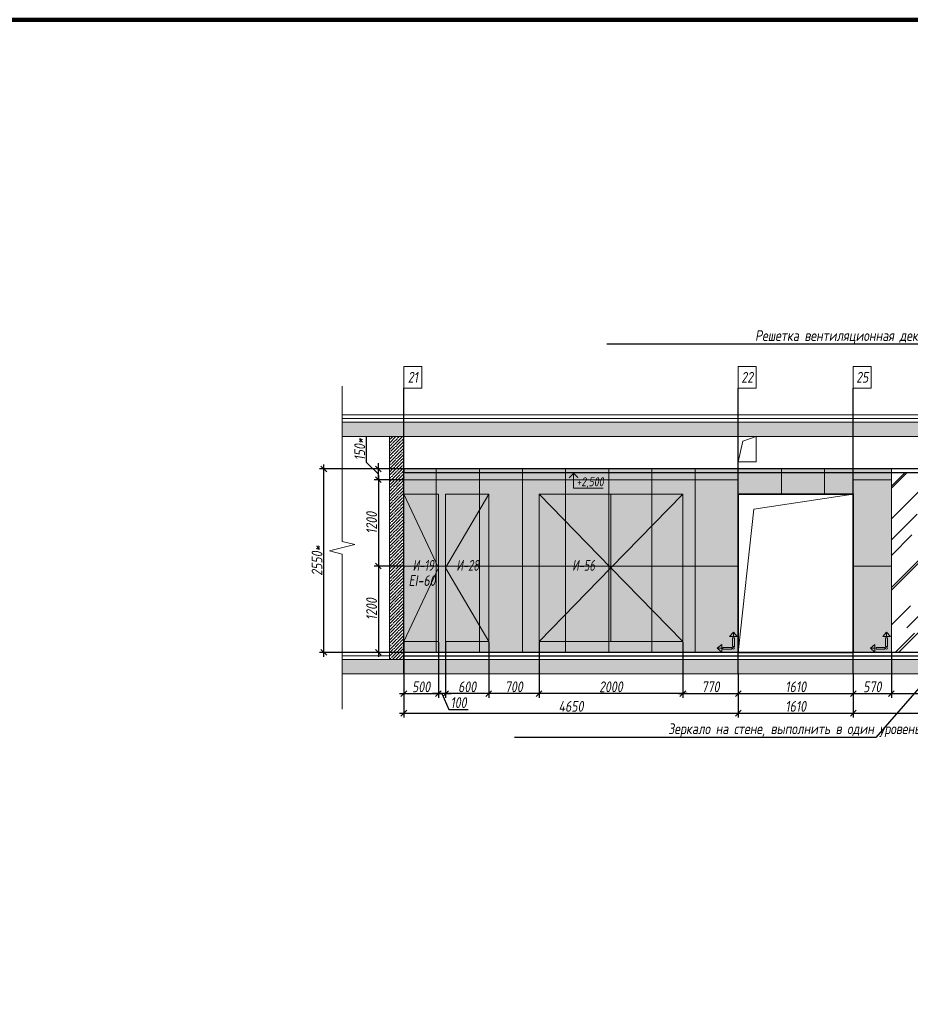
# Model space of a CAD drawing. Header units: millimetres. Extents: x -84210938 to 7466299, y -86687 to 22081.
# Tile 252 of 256: x 150163 to 162550, y 3671 to 17359. Entities that reach past the tile are written whole.
import ezdxf
from ezdxf import colors
from ezdxf.entities.mleader import LeaderData, LeaderLine
from ezdxf.math import Vec2, Vec3

# ---------------------------------------------------------------- set-up
doc = ezdxf.new("R2010")
doc.units = ezdxf.units.MM
doc.linetypes.add('DASHDOT', pattern=[25.4, 12.7, -6.35, 0, -6.35])
doc.layers.get('Defpoints').update_dxf_attribs({"color": 31})
for name, color, linetype, lineweight in [('A-DETL-GENF', 7, 'Continuous', 5), ('dim_pot', 183, 'Continuous', 9), ('Двери', 7, 'Continuous', 5), ('Отделка стен', 253, 'Continuous', 0)]:
    doc.layers.add(name, color=color, linetype=linetype, lineweight=lineweight)
for name, color, linetype, lineweight, true_color in [('dim_obm', 7, 'Continuous', 9, 0x005700), ('dim_razv', 7, 'DASHDOT', 9, 0x285228), ('pol', 7, 'Continuous', 15, 0x55666d)]:
    doc.layers.add(name, color=color, linetype=linetype, lineweight=lineweight, true_color=true_color)
doc.styles.add('fl_iso paper', font='isocpeur.ttf', dxfattribs={"width": 0.8, "oblique": 10})
doc.styles.add('In tre', font='isocpeur.ttf', dxfattribs={"width": 0.8, "oblique": 10})
doc.dimstyles.new('In tre 1_50', dxfattribs={"dimtxt": 150, "dimasz": 80, "dimexe": 60, "dimexo": 10, "dimgap": 20, "dimtad": 1, "dimdec": 0, "dimrnd": 5, "dimzin": 0, "dimdsep": 46, "dimtxsty": 'fl_iso paper', "dimblk": 'OBLIQUE', "dimcen": 0, "dimdle": 60, "dimadec": 0, "dimazin": 0, "dimtfac": 1, "dimtdec": 0, "dimtofl": 0, "dimtmove": 1, "dimatfit": 1, "dimfxl": 40, "dimtolj": 1, "dimtzin": 0, "dimarcsym": 1})

# ---------------------------------------------------------------- blocks, each defined once
blk = doc.blocks.new('*U40')
at = {"color": 0, "linetype": 'ByBlock', "lineweight": -2}
for p, q in [((0, 0), (-6, 0)), ((80.34, 0), (0, 0)), ((167.69, 0), (87.34, 0)), ((167.69, 0), (173.69, 0))]:
    blk.add_line(p, q, dxfattribs=at)
blk.add_lwpolyline([(87.34, 0), (85.59, -7), (82.09, 7), (80.34, 0)], dxfattribs=at)
blk = doc.blocks.new('_Oblique')
at = {"color": 0, "linetype": 'ByBlock', "lineweight": -2}
blk.add_line((-0.5, -0.5), (0.5, 0.5), dxfattribs=at)
blk = doc.blocks.new('*D191')
at = {"layer": 'Defpoints', "color": 0, "linetype": 'ByBlock', "transparency": 16777216}
for p in [(155506, 8264), (160156, 8264), (160156, 7718)]:
    blk.add_point(p, dxfattribs=at)
at = {"layer": 'dim_razv', "color": 0, "linetype": 'ByBlock', "lineweight": -2, "transparency": 16777216}
for p, q in [((155506, 8254), (155506, 7658)), ((160156, 8254), (160156, 7658)), ((155446, 7718), (160216, 7718))]:
    blk.add_line(p, q, dxfattribs=at)
at = {"layer": 'dim_razv', "color": 0, "linetype": 'ByBlock', "lineweight": -2, "transparency": 16777216, "xscale": 80, "yscale": 80, "zscale": 80, "rotation": 180}
blk.add_blockref('_Oblique', (155506, 7718), dxfattribs=at)
at = {"layer": 'dim_razv', "color": 0, "linetype": 'ByBlock', "lineweight": -2, "transparency": 16777216, "xscale": 80, "yscale": 80, "zscale": 80}
blk.add_blockref('_Oblique', (160156, 7718), dxfattribs=at)
at = {"layer": 'dim_razv', "color": 0, "linetype": 'ByBlock', "transparency": 16777216, "insert": (157831, 7813), "char_height": 150, "attachment_point": 5, "style": 'fl_iso paper'}
blk.add_mtext('\\A1;4650', dxfattribs=at)
blk = doc.blocks.new('*D194')
at = {"layer": 'Defpoints', "color": 0, "linetype": 'ByBlock', "transparency": 16777216}
for p in [(160156, 8264), (161756, 8264), (161756, 7718)]:
    blk.add_point(p, dxfattribs=at)
at = {"layer": 'dim_razv', "color": 0, "linetype": 'ByBlock', "lineweight": -2, "transparency": 16777216}
for p, q in [((160156, 8254), (160156, 7658)), ((161756, 8254), (161756, 7658)), ((160096, 7718), (161816, 7718))]:
    blk.add_line(p, q, dxfattribs=at)
at = {"layer": 'dim_razv', "color": 0, "linetype": 'ByBlock', "lineweight": -2, "transparency": 16777216, "xscale": 80, "yscale": 80, "zscale": 80, "rotation": 180}
blk.add_blockref('_Oblique', (160156, 7718), dxfattribs=at)
at = {"layer": 'dim_razv', "color": 0, "linetype": 'ByBlock', "lineweight": -2, "transparency": 16777216, "xscale": 80, "yscale": 80, "zscale": 80}
blk.add_blockref('_Oblique', (161756, 7718), dxfattribs=at)
at = {"layer": 'dim_razv', "color": 0, "linetype": 'ByBlock', "transparency": 16777216, "insert": (160956, 7813), "char_height": 150, "attachment_point": 5, "style": 'fl_iso paper'}
blk.add_mtext('\\A1;1610', dxfattribs=at)
blk = doc.blocks.new('*D195')
at = {"layer": 'Defpoints', "color": 0, "linetype": 'ByBlock', "transparency": 16777216}
for p in [(161756, 8264), (177356, 8254), (177356, 7718)]:
    blk.add_point(p, dxfattribs=at)
at = {"layer": 'dim_razv', "color": 0, "linetype": 'ByBlock', "lineweight": -2, "transparency": 16777216}
for p, q in [((161756, 8254), (161756, 7658)), ((177356, 8244), (177356, 7658)), ((161696, 7718), (177416, 7718))]:
    blk.add_line(p, q, dxfattribs=at)
at = {"layer": 'dim_razv', "color": 0, "linetype": 'ByBlock', "lineweight": -2, "transparency": 16777216, "xscale": 80, "yscale": 80, "zscale": 80, "rotation": 180}
blk.add_blockref('_Oblique', (161756, 7718), dxfattribs=at)
at = {"layer": 'dim_razv', "color": 0, "linetype": 'ByBlock', "lineweight": -2, "transparency": 16777216, "xscale": 80, "yscale": 80, "zscale": 80}
blk.add_blockref('_Oblique', (177356, 7718), dxfattribs=at)
at = {"layer": 'dim_razv', "color": 0, "linetype": 'ByBlock', "transparency": 16777216, "insert": (169556, 7813), "char_height": 150, "attachment_point": 5, "style": 'fl_iso paper'}
blk.add_mtext('\\A1;15600', dxfattribs=at)
blk = doc.blocks.new('*D215')
at = {"layer": 'Defpoints', "color": 0, "linetype": 'ByBlock', "transparency": 16777216}
for p in [(159386, 8714), (160156, 8264), (160156, 7990)]:
    blk.add_point(p, dxfattribs=at)
at = {"layer": 'dim_razv', "color": 0, "linetype": 'ByBlock', "lineweight": -2, "transparency": 16777216}
for p, q in [((159386, 8704), (159386, 7930)), ((160156, 8254), (160156, 7930)), ((159326, 7990), (160216, 7990))]:
    blk.add_line(p, q, dxfattribs=at)
at = {"layer": 'dim_razv', "color": 0, "linetype": 'ByBlock', "lineweight": -2, "transparency": 16777216, "xscale": 80, "yscale": 80, "zscale": 80, "rotation": 180}
blk.add_blockref('_Oblique', (159386, 7990), dxfattribs=at)
at = {"layer": 'dim_razv', "color": 0, "linetype": 'ByBlock', "lineweight": -2, "transparency": 16777216, "xscale": 80, "yscale": 80, "zscale": 80}
blk.add_blockref('_Oblique', (160156, 7990), dxfattribs=at)
at = {"layer": 'dim_razv', "color": 0, "linetype": 'ByBlock', "transparency": 16777216, "insert": (159771, 8085), "char_height": 150, "attachment_point": 5, "style": 'fl_iso paper'}
blk.add_mtext('\\A1;770', dxfattribs=at)
blk = doc.blocks.new('*D216')
at = {"layer": 'Defpoints', "color": 0, "linetype": 'ByBlock', "transparency": 16777216}
for p in [(160156, 8264), (161756, 8254), (161756, 7990)]:
    blk.add_point(p, dxfattribs=at)
at = {"layer": 'dim_razv', "color": 0, "linetype": 'ByBlock', "lineweight": -2, "transparency": 16777216}
for p, q in [((160156, 8254), (160156, 7930)), ((161756, 8244), (161756, 7930)), ((160096, 7990), (161816, 7990))]:
    blk.add_line(p, q, dxfattribs=at)
at = {"layer": 'dim_razv', "color": 0, "linetype": 'ByBlock', "lineweight": -2, "transparency": 16777216, "xscale": 80, "yscale": 80, "zscale": 80, "rotation": 180}
blk.add_blockref('_Oblique', (160156, 7990), dxfattribs=at)
at = {"layer": 'dim_razv', "color": 0, "linetype": 'ByBlock', "lineweight": -2, "transparency": 16777216, "xscale": 80, "yscale": 80, "zscale": 80}
blk.add_blockref('_Oblique', (161756, 7990), dxfattribs=at)
at = {"layer": 'dim_razv', "color": 0, "linetype": 'ByBlock', "transparency": 16777216, "insert": (160956, 8085), "char_height": 150, "attachment_point": 5, "style": 'fl_iso paper'}
blk.add_mtext('\\A1;1610', dxfattribs=at)
blk = doc.blocks.new('*D217')
at = {"layer": 'Defpoints', "color": 0, "linetype": 'ByBlock', "transparency": 16777216}
for p in [(162286, 8564), (161756, 8254), (162286, 7990)]:
    blk.add_point(p, dxfattribs=at)
at = {"layer": 'dim_razv', "color": 0, "linetype": 'ByBlock', "lineweight": -2, "transparency": 16777216}
for p, q in [((162286, 8554), (162286, 7930)), ((161756, 8244), (161756, 7930)), ((161696, 7990), (162346, 7990))]:
    blk.add_line(p, q, dxfattribs=at)
at = {"layer": 'dim_razv', "color": 0, "linetype": 'ByBlock', "lineweight": -2, "transparency": 16777216, "xscale": 80, "yscale": 80, "zscale": 80, "rotation": 180}
blk.add_blockref('_Oblique', (161756, 7990), dxfattribs=at)
at = {"layer": 'dim_razv', "color": 0, "linetype": 'ByBlock', "lineweight": -2, "transparency": 16777216, "xscale": 80, "yscale": 80, "zscale": 80}
blk.add_blockref('_Oblique', (162286, 7990), dxfattribs=at)
at = {"layer": 'dim_razv', "color": 0, "linetype": 'ByBlock', "transparency": 16777216, "insert": (162021, 8085), "char_height": 150, "attachment_point": 5, "style": 'fl_iso paper'}
blk.add_mtext('\\A1;570', dxfattribs=at)
blk = doc.blocks.new('*D218')
at = {"layer": 'Defpoints', "color": 0, "linetype": 'ByBlock', "transparency": 16777216}
for p in [(162286, 8564), (163986, 8564), (163986, 7990)]:
    blk.add_point(p, dxfattribs=at)
at = {"layer": 'dim_razv', "color": 0, "linetype": 'ByBlock', "lineweight": -2, "transparency": 16777216}
for p, q in [((162286, 8554), (162286, 7930)), ((163986, 8554), (163986, 7930)), ((162226, 7990), (164046, 7990))]:
    blk.add_line(p, q, dxfattribs=at)
at = {"layer": 'dim_razv', "color": 0, "linetype": 'ByBlock', "lineweight": -2, "transparency": 16777216, "xscale": 80, "yscale": 80, "zscale": 80, "rotation": 180}
blk.add_blockref('_Oblique', (162286, 7990), dxfattribs=at)
at = {"layer": 'dim_razv', "color": 0, "linetype": 'ByBlock', "lineweight": -2, "transparency": 16777216, "xscale": 80, "yscale": 80, "zscale": 80}
blk.add_blockref('_Oblique', (163986, 7990), dxfattribs=at)
at = {"layer": 'dim_razv', "color": 0, "linetype": 'ByBlock', "transparency": 16777216, "insert": (163136, 8085), "char_height": 150, "attachment_point": 5, "style": 'fl_iso paper'}
blk.add_mtext('\\A1;1700', dxfattribs=at)
blk = doc.blocks.new('1')
at = {"layer": 'pol', "linetype": 'ByBlock'}
h = blk.add_hatch(color=1, dxfattribs=at)
h.paths.add_polyline_path([(35776, 73135), (35803, 73135), (35803, 73259), (35776, 73259)])
h.paths.add_polyline_path([(35790, 73275), (35843, 73275), (35790, 73338)])
h.paths.add_polyline_path([(35790, 73275), (35736, 73275), (35790, 73338)])
edge = h.paths.add_edge_path()
edge.add_arc((35790, 73111), 13.4, 0, 360)
h = blk.add_hatch(color=1, dxfattribs=at)
h.paths.add_polyline_path([(35813, 73097), (35813, 73124), (35937, 73124), (35937, 73097)])
h.paths.add_polyline_path([(35952, 73111), (35952, 73164), (36016, 73111)])
h.paths.add_polyline_path([(35952, 73111), (35952, 73057), (36016, 73111)])
at = {"layer": 'pol', "color": 1, "linetype": 'ByBlock'}
for points in [[(35790, 73275), (35736, 73275), (35790, 73338), (35790, 73275)], [(35790, 73275), (35843, 73275), (35790, 73338), (35790, 73275)], [(35952, 73111), (35952, 73164), (36016, 73111), (35952, 73111)], [(35952, 73111), (35952, 73057), (36016, 73111), (35952, 73111)]]:
    blk.add_lwpolyline(points, dxfattribs=at)
for points in [[(35776, 73135), (35803, 73135), (35803, 73259), (35776, 73259)], [(35813, 73097), (35813, 73124), (35937, 73124), (35937, 73097)]]:
    blk.add_lwpolyline(points, close=True, dxfattribs=at)
blk.add_circle((35790, 73111), 13.4, dxfattribs=at)
blk = doc.blocks.new('*D254')
at = {"layer": 'Defpoints', "color": 0, "linetype": 'ByBlock', "transparency": 16777216}
for p in [(155506, 10964), (155152, 9764), (155506, 9764)]:
    blk.add_point(p, dxfattribs=at)
at = {"layer": 'dim_razv', "color": 0, "linetype": 'ByBlock', "lineweight": -2, "transparency": 16777216}
for p, q in [((155496, 10964), (155092, 10964)), ((155152, 11024), (155152, 9704)), ((155496, 9764), (155092, 9764))]:
    blk.add_line(p, q, dxfattribs=at)
at = {"layer": 'dim_razv', "color": 0, "linetype": 'ByBlock', "lineweight": -2, "transparency": 16777216, "xscale": 80, "yscale": 80, "zscale": 80}
for p, rotation in [((155152, 10964), 90), ((155152, 9764), 270)]:
    blk.add_blockref('_Oblique', p, dxfattribs=dict(at, rotation=rotation))
at = {"layer": 'dim_razv', "color": 0, "linetype": 'ByBlock', "transparency": 16777216, "insert": (155057, 10364), "char_height": 150, "attachment_point": 5, "rotation": 90, "style": 'fl_iso paper'}
blk.add_mtext('\\A1;1200', dxfattribs=at)
blk = doc.blocks.new('*D255')
at = {"layer": 'Defpoints', "color": 0, "linetype": 'ByBlock', "transparency": 16777216}
for p in [(155506, 9764), (155152, 8564), (155506, 8564)]:
    blk.add_point(p, dxfattribs=at)
at = {"layer": 'dim_razv', "color": 0, "linetype": 'ByBlock', "lineweight": -2, "transparency": 16777216}
for p, q in [((155496, 9764), (155092, 9764)), ((155152, 9824), (155152, 8504)), ((155496, 8564), (155092, 8564))]:
    blk.add_line(p, q, dxfattribs=at)
at = {"layer": 'dim_razv', "color": 0, "linetype": 'ByBlock', "lineweight": -2, "transparency": 16777216, "xscale": 80, "yscale": 80, "zscale": 80}
for p, rotation in [((155152, 9764), 90), ((155152, 8564), 270)]:
    blk.add_blockref('_Oblique', p, dxfattribs=dict(at, rotation=rotation))
at = {"layer": 'dim_razv', "color": 0, "linetype": 'ByBlock', "transparency": 16777216, "insert": (155057, 9164), "char_height": 150, "attachment_point": 5, "rotation": 90, "style": 'fl_iso paper'}
blk.add_mtext('\\A1;1200', dxfattribs=at)
blk = doc.blocks.new('*D256')
at = {"layer": 'Defpoints', "color": 0, "linetype": 'ByBlock', "transparency": 16777216}
for p in [(154393, 11114), (155506, 11114), (155294, 8564)]:
    blk.add_point(p, dxfattribs=at)
at = {"layer": 'dim_razv', "color": 0, "linetype": 'ByBlock', "lineweight": -2, "transparency": 16777216}
for p, q in [((155496, 11114), (154333, 11114)), ((154393, 8504), (154393, 11174)), ((155284, 8564), (154333, 8564))]:
    blk.add_line(p, q, dxfattribs=at)
at = {"layer": 'dim_razv', "color": 0, "linetype": 'ByBlock', "lineweight": -2, "transparency": 16777216, "xscale": 80, "yscale": 80, "zscale": 80}
for p, rotation in [((154393, 11114), 90), ((154393, 8564), 270)]:
    blk.add_blockref('_Oblique', p, dxfattribs=dict(at, rotation=rotation))
at = {"layer": 'dim_razv', "color": 0, "linetype": 'ByBlock', "transparency": 16777216, "insert": (154298, 9839), "char_height": 150, "attachment_point": 5, "rotation": 90, "style": 'fl_iso paper'}
blk.add_mtext('\\A1;2550*', dxfattribs=at)
blk = doc.blocks.new('*D257')
at = {"layer": 'Defpoints', "color": 0, "linetype": 'ByBlock', "transparency": 16777216}
for p in [(155152, 11114), (155506, 11114), (155496, 10964)]:
    blk.add_point(p, dxfattribs=at)
at = {"layer": 'dim_razv', "color": 0, "linetype": 'ByBlock', "lineweight": -2, "transparency": 16777216}
for p, q in [((154987, 11204), (154987, 11569)), ((155152, 11039), (154987, 11204)), ((155496, 11114), (155092, 11114)), ((155152, 11114), (155152, 11194)), ((155152, 10964), (155152, 11114)), ((155486, 10964), (155092, 10964)), ((155152, 10964), (155152, 10884))]:
    blk.add_line(p, q, dxfattribs=at)
at = {"layer": 'dim_razv', "color": 0, "linetype": 'ByBlock', "lineweight": -2, "transparency": 16777216, "xscale": 80, "yscale": 80, "zscale": 80}
for p, rotation in [((155152, 11114), 270), ((155152, 10964), 90)]:
    blk.add_blockref('_Oblique', p, dxfattribs=dict(at, rotation=rotation))
at = {"layer": 'dim_razv', "color": 0, "linetype": 'ByBlock', "transparency": 16777216, "insert": (154892, 11386), "char_height": 150, "attachment_point": 5, "rotation": 90, "style": 'fl_iso paper'}
blk.add_mtext('\\A1;150*', dxfattribs=at)
blk = doc.blocks.new('*D746')
at = {"layer": 'Defpoints', "color": 0, "linetype": 'ByBlock', "transparency": 16777216}
for p in [(157386, 8714), (159386, 8714), (157386, 7990)]:
    blk.add_point(p, dxfattribs=at)
at = {"layer": 'dim_razv', "color": 0, "linetype": 'ByBlock', "lineweight": -2, "transparency": 16777216}
for p, q in [((157386, 8704), (157386, 7930)), ((159386, 8704), (159386, 7930)), ((159446, 7990), (157326, 7990))]:
    blk.add_line(p, q, dxfattribs=at)
at = {"layer": 'dim_razv', "color": 0, "linetype": 'ByBlock', "lineweight": -2, "transparency": 16777216, "xscale": 80, "yscale": 80, "zscale": 80, "rotation": 180}
blk.add_blockref('_Oblique', (157386, 7990), dxfattribs=at)
at = {"layer": 'dim_razv', "color": 0, "linetype": 'ByBlock', "lineweight": -2, "transparency": 16777216, "xscale": 80, "yscale": 80, "zscale": 80}
blk.add_blockref('_Oblique', (159386, 7990), dxfattribs=at)
at = {"layer": 'dim_razv', "color": 0, "linetype": 'ByBlock', "transparency": 16777216, "insert": (158386, 8085), "char_height": 150, "attachment_point": 5, "style": 'fl_iso paper'}
blk.add_mtext('\\A1;2000', dxfattribs=at)
blk = doc.blocks.new('*D747')
at = {"layer": 'Defpoints', "color": 0, "linetype": 'ByBlock', "transparency": 16777216}
for p in [(156686, 8714), (157386, 8714), (156686, 7990)]:
    blk.add_point(p, dxfattribs=at)
at = {"layer": 'dim_razv', "color": 0, "linetype": 'ByBlock', "lineweight": -2, "transparency": 16777216}
for p, q in [((156686, 8704), (156686, 7930)), ((157386, 8704), (157386, 7930)), ((157446, 7990), (156626, 7990))]:
    blk.add_line(p, q, dxfattribs=at)
at = {"layer": 'dim_razv', "color": 0, "linetype": 'ByBlock', "lineweight": -2, "transparency": 16777216, "xscale": 80, "yscale": 80, "zscale": 80, "rotation": 180}
blk.add_blockref('_Oblique', (156686, 7990), dxfattribs=at)
at = {"layer": 'dim_razv', "color": 0, "linetype": 'ByBlock', "lineweight": -2, "transparency": 16777216, "xscale": 80, "yscale": 80, "zscale": 80}
blk.add_blockref('_Oblique', (157386, 7990), dxfattribs=at)
at = {"layer": 'dim_razv', "color": 0, "linetype": 'ByBlock', "transparency": 16777216, "insert": (157036, 8085), "char_height": 150, "attachment_point": 5, "style": 'fl_iso paper'}
blk.add_mtext('\\A1;700', dxfattribs=at)
blk = doc.blocks.new('*D748')
at = {"layer": 'Defpoints', "color": 0, "linetype": 'ByBlock', "transparency": 16777216}
for p in [(156086, 8714), (156686, 8714), (156086, 7990)]:
    blk.add_point(p, dxfattribs=at)
at = {"layer": 'dim_razv', "color": 0, "linetype": 'ByBlock', "lineweight": -2, "transparency": 16777216}
for p, q in [((156086, 8704), (156086, 7930)), ((156686, 8704), (156686, 7930)), ((156746, 7990), (156026, 7990))]:
    blk.add_line(p, q, dxfattribs=at)
at = {"layer": 'dim_razv', "color": 0, "linetype": 'ByBlock', "lineweight": -2, "transparency": 16777216, "xscale": 80, "yscale": 80, "zscale": 80, "rotation": 180}
blk.add_blockref('_Oblique', (156086, 7990), dxfattribs=at)
at = {"layer": 'dim_razv', "color": 0, "linetype": 'ByBlock', "lineweight": -2, "transparency": 16777216, "xscale": 80, "yscale": 80, "zscale": 80}
blk.add_blockref('_Oblique', (156686, 7990), dxfattribs=at)
at = {"layer": 'dim_razv', "color": 0, "linetype": 'ByBlock', "transparency": 16777216, "insert": (156386, 8085), "char_height": 150, "attachment_point": 5, "style": 'fl_iso paper'}
blk.add_mtext('\\A1;600', dxfattribs=at)
blk = doc.blocks.new('*D749')
at = {"layer": 'Defpoints', "color": 0, "linetype": 'ByBlock', "transparency": 16777216}
for p in [(155986, 8714), (156086, 8714), (155986, 7990)]:
    blk.add_point(p, dxfattribs=at)
at = {"layer": 'dim_razv', "color": 0, "linetype": 'ByBlock', "lineweight": -2, "transparency": 16777216}
for p, q in [((155986, 8704), (155986, 7930)), ((156086, 8704), (156086, 7930)), ((155986, 7990), (155906, 7990)), ((156086, 7990), (155986, 7990)), ((156036, 7990), (156131, 7770)), ((156086, 7990), (156166, 7990)), ((156131, 7770), (156401, 7770))]:
    blk.add_line(p, q, dxfattribs=at)
at = {"layer": 'dim_razv', "color": 0, "linetype": 'ByBlock', "lineweight": -2, "transparency": 16777216, "xscale": 80, "yscale": 80, "zscale": 80}
blk.add_blockref('_Oblique', (155986, 7990), dxfattribs=at)
at = {"layer": 'dim_razv', "color": 0, "linetype": 'ByBlock', "lineweight": -2, "transparency": 16777216, "xscale": 80, "yscale": 80, "zscale": 80, "rotation": 180}
blk.add_blockref('_Oblique', (156086, 7990), dxfattribs=at)
at = {"layer": 'dim_razv', "color": 0, "linetype": 'ByBlock', "transparency": 16777216, "insert": (156266, 7865), "char_height": 150, "attachment_point": 5, "style": 'fl_iso paper'}
blk.add_mtext('\\A1;100', dxfattribs=at)
blk = doc.blocks.new('*D1145')
at = {"layer": 'Defpoints', "color": 0, "linetype": 'ByBlock', "transparency": 16777216}
for p in [(155506, 8714), (155986, 8714), (155986, 7990)]:
    blk.add_point(p, dxfattribs=at)
at = {"layer": 'dim_razv', "color": 0, "linetype": 'ByBlock', "lineweight": -2, "transparency": 16777216}
for p, q in [((155506, 8704), (155506, 7930)), ((155986, 8704), (155986, 7930)), ((155446, 7990), (156046, 7990))]:
    blk.add_line(p, q, dxfattribs=at)
at = {"layer": 'dim_razv', "color": 0, "linetype": 'ByBlock', "lineweight": -2, "transparency": 16777216, "xscale": 80, "yscale": 80, "zscale": 80, "rotation": 180}
blk.add_blockref('_Oblique', (155506, 7990), dxfattribs=at)
at = {"layer": 'dim_razv', "color": 0, "linetype": 'ByBlock', "lineweight": -2, "transparency": 16777216, "xscale": 80, "yscale": 80, "zscale": 80}
blk.add_blockref('_Oblique', (155986, 7990), dxfattribs=at)
at = {"layer": 'dim_razv', "color": 0, "linetype": 'ByBlock', "transparency": 16777216, "insert": (155746, 8085), "char_height": 150, "attachment_point": 5, "style": 'fl_iso paper'}
blk.add_mtext('\\A1;500', dxfattribs=at)

msp = doc.modelspace()

# ---------------------------------------------------------------- hatches: boundary and pattern name
at = {"true_color": 0x5294a7}
h = msp.add_hatch(dxfattribs=at)
h.set_pattern_fill('AR-RROOF', color=135, scale=20, angle=45, style=0)
h.set_pattern_definition([(45, (280, 13356.9), (431.0523, 1149.4728), [7620, -1016, 2540, -508]), (45, (578.14, 14014.26), (-836.96, 118.5394), [1524, -167.64, 3048, -381]), (45, (154.28, 13841.84), (1627.2224, 2108.56414), [4064, -711.2, 2032, -508])])
h.paths.add_polyline_path([(162286, 11064), (163986, 11064), (163986, 8564), (162286, 8564)])
at = {"layer": 'A-DETL-GENF'}
h = msp.add_hatch(dxfattribs=at)
h.set_pattern_fill('ANSI35', color=256, scale=20, style=0)
h.set_pattern_definition([(45, (32373.26, 722.8), (-89.80256, 89.80256), []), (45, (32463.07, 722.8), (-89.80256, 89.80256), [158.75, -31.75, 0, -31.75])])
h.paths.add_polyline_path([(154647.4, 11564), (203744.9, 11564), (203744.9, 11764), (154647.4, 11764)])
h.paths.add_polyline_path([(154647.4, 8264), (203744.9, 8264), (203744.9, 8464), (154647.4, 8464)])
h = msp.add_hatch(dxfattribs=at)
h.set_pattern_fill('ANSI35', color=256, scale=10, style=0)
h.set_pattern_definition([(45, (2100, 13356.9), (-44.90128, 44.90128), []), (45, (2144.9, 13356.9), (-44.90128, 44.90128), [79.375, -15.875, 0, -15.875])])
h.paths.add_polyline_path([(155306, 11564), (155506, 11564), (155506, 8464), (155306, 8464)])
at = {"layer": 'dim_obm'}
msp.add_hatch(color=256, dxfattribs=at).paths.add_polyline_path([(157935.1, 10996), (157867, 11064), (157799, 10996), (157810.5, 10984.4), (157867, 11040.9), (157923.5, 10984.4)], flags=0)
at = {"layer": 'dim_razv', "true_color": 0xeceae4, "transparency": 33554687}
h = msp.add_hatch(dxfattribs=at)
h.set_pattern_fill('AR-SAND', color=254, scale=3, angle=315)
h.paths.add_polyline_path([(155506, 8564), (155506, 11114), (162286, 11114), (162286, 8564), (161756, 8564), (161756, 10764), (160156, 10764), (160156, 8564)])
h.paths.add_polyline_path([(163986, 8564), (163986, 11114), (175676, 11114), (175676, 8564), (175226, 8564), (175226, 10764), (173776, 10764), (173776, 8564), (166506, 8564), (166506, 10744), (164546, 10744), (164546, 8564)])
h.paths.add_polyline_path([(172651, 8614), (173451, 8614), (173451, 9264), (172651, 9264)], flags=16)
h.paths.add_polyline_path([(176726, 11114), (178286, 11114), (178286, 8564), (176726, 8564)])
h.paths.add_polyline_path([(180496, 11114), (184626, 11114), (184626, 8564), (180496, 8564)])
h.paths.add_polyline_path([(185676, 11114), (197536, 11114), (197536, 8564), (185676, 8564)])
h.paths.add_polyline_path([(187286, 9994), (188036, 9994), (188036, 8644), (187286, 8644)], flags=16)
h.paths.add_polyline_path([(198586, 11114), (201931, 11114), (201931, 8564), (198586, 8564)])
h.paths.add_polyline_path([(200121, 9994), (200871, 9994), (200871, 8644), (200121, 8644)], flags=16)
h.paths.add_polyline_path([(202981, 11114), (203236, 11114), (203236, 8564), (202981, 8564)])

# ---------------------------------------------------------------- linework, layer by layer
at = {"lineweight": 30}
for points in [[(155506, 8264), (155506, 12237.6)], [(160156, 8264), (160156, 12237.6)], [(161756, 8264), (161756, 12237.6)], [(203236, 8564), (155506, 8564)], [(155506, 8514), (203236, 8514)]]:
    msp.add_lwpolyline(points, dxfattribs=at)
at = {"lineweight": 13}
for points in [[(154647.4, 11814), (203744.9, 11814), (203744.9, 11864), (154647.4, 11864)], [(203744.9, 11764), (154647.4, 11764), (154647.4, 11814), (203744.9, 11814)], [(154647.4, 11564), (203744.9, 11564), (203744.9, 11764), (154647.4, 11764)], [(155506, 8464), (155306, 8464), (155306, 11564), (155506, 11564)], [(155306, 11564), (155506, 11564), (155506, 8464), (155306, 8464)], [(160156, 11564), (160156, 11214), (160406, 11214), (160406, 11564)], [(155506, 8564), (155506, 11114), (162286, 11114), (162286, 8564), (161756, 8564), (161756, 10764), (160156, 10764), (160156, 8564)], [(162286, 11064), (163986, 11064), (163986, 8564), (162286, 8564)], [(155506, 8714), (155506, 10764), (155986, 10764), (155986, 8714)], [(156086, 8714), (156086, 10764), (156686, 10764), (156686, 8714)], [(157386, 8714), (157386, 10764), (159386, 10764), (159386, 8714)], [(154647.4, 8264), (203744.9, 8264), (203744.9, 8464), (154647.4, 8464)]]:
    msp.add_lwpolyline(points, close=True, dxfattribs=at)
for points in [[(160156, 11214), (160218.8, 11500.1), (160406, 11564)], [(155506, 10764), (155986, 9739), (155506, 8714)], [(156686, 10764), (156086, 9739), (156686, 8714)], [(157386, 10764), (158386, 9739), (157386, 8714)], [(158386, 10764), (158386, 8714)], [(159386, 10764), (158386, 9739), (159386, 8714)], [(160156, 8564), (160373.9, 10553.4), (161756, 10764)], [(155306, 8564), (154647.4, 8564), (154647.4, 8514), (155306, 8514)], [(203436, 8514), (203744.9, 8514), (203744.9, 8464), (154647.4, 8464), (154647.4, 8514), (155306, 8514)], [(155506, 8514), (203236, 8514)]]:
    msp.add_lwpolyline(points, dxfattribs=at)
at = {"lineweight": 30}
msp.add_lwpolyline([(203236, 11114), (155506, 11114), (155506, 11064), (203236, 11064)], close=True, dxfattribs=at)
at = {"lineweight": 35}
msp.add_lwpolyline([(160156, 8564), (160156, 10764), (161756, 10764), (161756, 8564)], close=True, dxfattribs=at)
at = {"layer": 'Defpoints', "color": 1, "lineweight": 100}
msp.add_lwpolyline([(145825.4, -10016.5), (249195.3, -10016.5), (249195.3, 17359), (145825.4, 17359)], close=True, dxfattribs=at)
at = {"layer": 'dim_obm'}
msp.add_lwpolyline([(157867, 11064), (157867, 10984), (157867, 10848.5), (158278, 10848.5)], dxfattribs=at)
at = {"layer": 'dim_pot', "color": 10, "lineweight": 0}
for points in [[(155506, 12537.6), (155756, 12537.6), (155756, 12237.6), (155506, 12237.6)], [(160156, 12537.6), (160406, 12537.6), (160406, 12237.6), (160156, 12237.6)], [(161756, 12537.6), (162006, 12537.6), (162006, 12237.6), (161756, 12237.6)]]:
    msp.add_lwpolyline(points, close=True, dxfattribs=at)
at = {"layer": 'Отделка стен', "transparency": 33554687}
for points in [[(155506, 11114), (155506, 10964), (155956, 10964), (155956, 11114)], [(155956, 11114), (155956, 10964), (156556, 10964), (156556, 11114)], [(156556, 11114), (156556, 10964), (157156, 10964), (157156, 11114)], [(157156, 11114), (157156, 10964), (157756, 10964), (157756, 11114)], [(157756, 11114), (157756, 10964), (158356, 10964), (158356, 11114)], [(158356, 11114), (158356, 10964), (158956, 10964), (158956, 11114)], [(158956, 11114), (158956, 10964), (159556, 10964), (159556, 11114)], [(159556, 11114), (159556, 10964), (160156, 10964), (160156, 11114)], [(160156, 11114), (160156, 10764), (160756, 10764), (160756, 11114)], [(160756, 11114), (160756, 10764), (161356, 10764), (161356, 11114)], [(161356, 11114), (161356, 10764), (161756, 10764), (161756, 11114)], [(161756, 11114), (161756, 10964), (162286, 10964), (162286, 11114)], [(155506, 10964), (155506, 9764), (155956, 9764), (155956, 10964)], [(155956, 10964), (155956, 9764), (156556, 9764), (156556, 10964)], [(156556, 10964), (156556, 9764), (157156, 9764), (157156, 10964)], [(157156, 10964), (157156, 9764), (157756, 9764), (157756, 10964)], [(157756, 10964), (157756, 9764), (158356, 9764), (158356, 10964)], [(158356, 10964), (158356, 9764), (158956, 9764), (158956, 10964)], [(158956, 10964), (158956, 9764), (159556, 9764), (159556, 10964)], [(159556, 10964), (159556, 9764), (160156, 9764), (160156, 10964)], [(161756, 10964), (161756, 9764), (162286, 9764), (162286, 10964)], [(155506, 9764), (155506, 8564), (155956, 8564), (155956, 9764)], [(155956, 9764), (155956, 8564), (156556, 8564), (156556, 9764)], [(156556, 9764), (156556, 8564), (157156, 8564), (157156, 9764)], [(157156, 9764), (157156, 8564), (157756, 8564), (157756, 9764)], [(157756, 9764), (157756, 8564), (158356, 8564), (158356, 9764)], [(158356, 9764), (158356, 8564), (158956, 8564), (158956, 9764)], [(158956, 9764), (158956, 8564), (159556, 8564), (159556, 9764)], [(159556, 9764), (159556, 8564), (160156, 8564), (160156, 9764)], [(161756, 9764), (161756, 8564), (162286, 8564), (162286, 9764)]]:
    msp.add_lwpolyline(points, close=True, dxfattribs=at)

# ---------------------------------------------------------------- block references
at = {"lineweight": 13, "xscale": 25, "yscale": 25, "zscale": 25, "rotation": 270}
msp.add_blockref('*U40', (154647.4, 12114.3), dxfattribs=at)
at = {"linetype": 'ByBlock', "xscale": -0.9938708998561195, "yscale": 0.9938708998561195, "zscale": 0.9938708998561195}
for p in [(195659.1, -64042.3), (197790.1, -64042.3)]:
    msp.add_blockref('1', p, dxfattribs=at)

# ---------------------------------------------------------------- texts
at = {"layer": 'dim_obm', "insert": (157905.4, 10997.7), "char_height": 125, "attachment_point": 1, "line_spacing_factor": 0.666667, "style": 'fl_iso paper'}
msp.add_mtext('+2,500', dxfattribs=at)
at = {"layer": 'dim_pot', "color": 10, "lineweight": 0, "char_height": 150, "attachment_point": 5, "style": 'fl_iso paper'}
for s, insert in [('21', (155631, 12387.6)), ('22', (160281, 12387.6)), ('25', (161881, 12387.6))]:
    msp.add_mtext_dynamic_manual_height_columns(s, width=190.261, gutter_width=1350, heights=[0], dxfattribs=dict(at, insert=insert))
at = {"layer": 'Двери', "lineweight": 0, "char_height": 150, "attachment_point": 5, "style": 'fl_iso paper'}
for s, insert in [('{\\W0.7;И-19}', (155775, 9773.4)), ('{\\W0.7;И-28}', (156393.5, 9773.4)), ('{\\W0.7;И-56}', (158004.6, 9773.4))]:
    msp.add_mtext_dynamic_manual_height_columns(s, width=190.261, gutter_width=1350, heights=[0], dxfattribs=dict(at, insert=insert))
at = {"layer": 'Двери', "lineweight": 0, "insert": (155759.3, 9562.2), "char_height": 150, "width": 190.261, "attachment_point": 5, "style": 'fl_iso paper'}
msp.add_mtext('EI-60', dxfattribs=at)

# ---------------------------------------------------------------- dimensions: what is measured, and where the dimension line sits
at = {"layer": 'dim_razv', "linetype": 'ByBlock'}
dim = msp.add_linear_dim(base=(155151.9, 11114), p1=(155496, 10964), p2=(155506, 11114), angle=90, text='<>*', dimstyle='In tre 1_50', dxfattribs=at)
dim.commit()
dim.dimension.update_dxf_attribs({"geometry": '*D257', "text_midpoint": (154986.9, 11223.7), "dimtype": 160})
dim = msp.add_linear_dim(base=(154393.1, 11114), p1=(155294, 8564), p2=(155506, 11114), angle=90, text='<>*', dimstyle='In tre 1_50', dxfattribs=at)
dim.commit()
dim.dimension.update_dxf_attribs({"geometry": '*D256', "text_midpoint": (154298.1, 9839)})
for base, p1, p2, picture, middle in [((155151.9, 9764), (155506, 10964), (155506, 9764), '*D254', (155056.9, 10364)), ((155151.9, 8564), (155506, 9764), (155506, 8564), '*D255', (155056.9, 9164))]:
    dim = msp.add_linear_dim(base=base, p1=p1, p2=p2, angle=90, dimstyle='In tre 1_50', dxfattribs=at)
    dim.commit()
    dim.dimension.update_dxf_attribs({"geometry": picture, "text_midpoint": middle})
for base, p1, p2, text, picture, middle in [((155986, 7989.8), (155506, 8714), (155986, 8714), '500', '*D1145', (155746, 8084.8)), ((162286, 7989.8), (161756, 8254), (162286, 8564), '570', '*D217', (162021, 8084.8)), ((161756, 7717.8), (160156, 8264), (161756, 8264), '1610', '*D194', (160956, 7812.8)), ((161756, 7989.8), (160156, 8264), (161756, 8254), '1610', '*D216', (160956, 8084.8))]:
    dim = msp.add_linear_dim(base=base, p1=p1, p2=p2, text=text, dimstyle='In tre 1_50', dxfattribs=at)
    dim.commit()
    dim.dimension.update_dxf_attribs({"geometry": picture, "text_midpoint": middle})
dim = msp.add_linear_dim(base=(155986, 7989.8), p1=(156086, 8714), p2=(155986, 8714), dimstyle='In tre 1_50', dxfattribs=at)
dim.commit()
dim.dimension.update_dxf_attribs({"geometry": '*D749', "text_midpoint": (156150.5, 7769.8), "dimtype": 160})
for base, p1, p2, picture, middle in [((156086, 7989.8), (156686, 8714), (156086, 8714), '*D748', (156386, 8084.8)), ((156686, 7989.8), (157386, 8714), (156686, 8714), '*D747', (157036, 8084.8)), ((157386, 7989.8), (159386, 8714), (157386, 8714), '*D746', (158386, 8084.8)), ((160156, 7989.8), (159386, 8714), (160156, 8264), '*D215', (159771, 8084.8)), ((163986, 7989.8), (162286, 8564), (163986, 8564), '*D218', (163136, 8084.8)), ((160156, 7717.8), (155506, 8264), (160156, 8264), '*D191', (157831, 7812.8)), ((177356, 7717.8), (161756, 8264), (177356, 8254), '*D195', (169556, 7812.8))]:
    dim = msp.add_linear_dim(base=base, p1=p1, p2=p2, dimstyle='In tre 1_50', dxfattribs=at)
    dim.commit()
    dim.dimension.update_dxf_attribs({"geometry": picture, "text_midpoint": middle})

# ---------------------------------------------------------------- leaders
at = {"layer": 'dim_razv', "color": 0, "linetype": 'ByBlock'}
ml = msp.add_multileader_mtext('Standard', dxfattribs=at)
ml.set_content('Решетка вентиляционная декоративная 850х400 в цвет стен', style='In tre')
ml.set_leader_properties()
ml.build(insert=Vec2(0, 0))
ml.multileader.update_dxf_attribs({"text_left_attachment_type": 6, "text_right_attachment_type": 6, "dogleg_length": 1, "arrow_head_size": 0, "scale": 50})
ctx = ml.context
ctx.base_point, ctx.scale, ctx.char_height, ctx.arrow_head_size, ctx.landing_gap_size, ctx.plane_origin = Vec3(160385.8, 12847.8), 50, 150, 0, 4.5, Vec3(169956.1, 10760)
ctx.left_attachment, ctx.right_attachment = 6, 6
notes = []
notes.append((ctx, [(0, (1, 1, 0), (163293.1, 12847.8), (-1, 0), 50, [(1, [(163651, 11517.5)], 0, [])])]))
ctx.mtext.insert, ctx.mtext.width, ctx.mtext.defined_height, ctx.mtext.flow_direction = Vec3(160390.3, 13042.8), 2996.732, 696.6, 5
ml = msp.add_multileader_mtext('Standard', dxfattribs=at)
ml.set_content('Зеркало на стене, выполнить в один уровень с отделкой стен', style='In tre')
ml.set_leader_properties()
ml.build(insert=Vec2(0, 0))
ml.multileader.update_dxf_attribs({"text_left_attachment_type": 6, "text_right_attachment_type": 6, "dogleg_length": 1, "arrow_head_size": 0, "scale": 50})
ctx = ml.context
ctx.base_point, ctx.scale, ctx.char_height, ctx.arrow_head_size, ctx.landing_gap_size, ctx.plane_origin = Vec3(159178.8, 7381.7), 50, 150, 0, 4.5, Vec3(168730.8, 5587.2)
ctx.left_attachment, ctx.right_attachment = 6, 6
notes.append((ctx, [(0, (1, 1, 0), (162071.4, 7381.7), (-1, 0), 20, [(1, [(163189.1, 8664)], 0, [])])]))
ctx.mtext.insert, ctx.mtext.width, ctx.mtext.defined_height, ctx.mtext.flow_direction = Vec3(159183.3, 7576.7), 3043.138, 696.6, 5
for ctx, leaders in notes:
    for number, flags, end, landing, length, lines in leaders:
        leader = LeaderData()
        leader.index, (leader.has_last_leader_line, leader.has_dogleg_vector, leader.attachment_direction) = number, flags
        leader.last_leader_point, leader.dogleg_vector, leader.dogleg_length = Vec3(end), Vec3(landing), length
        for number, points, colour, breaks in lines:
            line = LeaderLine()
            line.index, line.vertices, line.color, line.breaks = number, Vec3.list(points), colors.encode_raw_color(colour), breaks
            leader.lines.append(line)
        ctx.leaders.append(leader)

doc.saveas('drawing.dxf')
